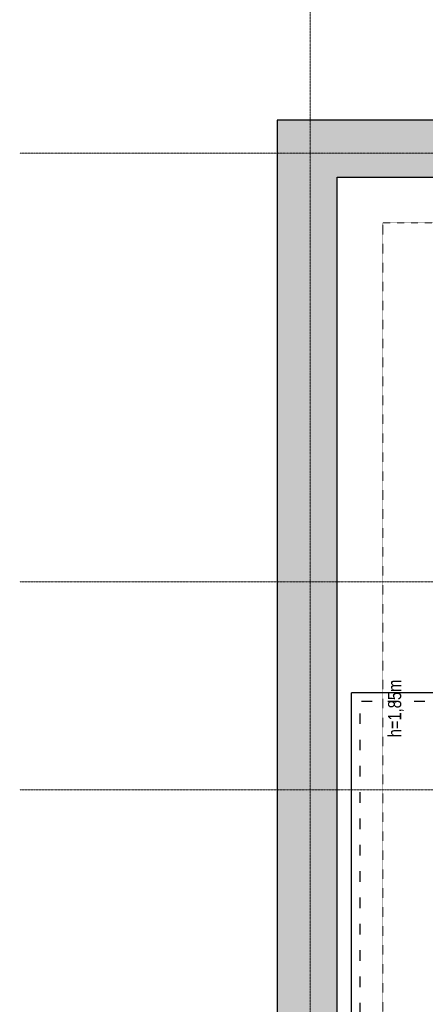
# Model space of a CAD drawing. Header units: inches. Extents: x -112469 to 885939, y -131046 to 286269.
# Tile 95 of 138: x 116171 to 120788, y -110309 to -99088. Entities that reach past the tile are written whole.
import ezdxf

# ---------------------------------------------------------------- set-up
doc = ezdxf.new("R2010")
doc.units = ezdxf.units.IN
doc.header["$MEASUREMENT"] = 0
for name, pattern in [('ACAD_ISO03W100', [30, 12, -18]), ('Aligning Line 1_8_', [0.635, 0.3175, -0.3175]), ('Linia siatki', [0.9925, 0.47, -0.2175, 0.0875, -0.2175])]:
    doc.linetypes.add(name, pattern=pattern)
for name, color, linetype, lineweight in [('_IS_CO powrót', 5, 'ACAD_ISO03W100', 30), ('_IS_CO zasilenie', 1, 'Continuous', 30), ('A-DETL', 251, 'Continuous', 9), ('A-WALL', 251, 'Continuous', 9), ('A-WALL-PATT', 254, 'Continuous', 25), ('G-ANNO-TEXT', 251, 'Continuous', 9), ('S-GRID', 251, 'Continuous', 9)]:
    doc.layers.add(name, color=color, linetype=linetype, lineweight=lineweight)
doc.styles.add('Arial_4', font='arial.ttf', dxfattribs={"width": 0.8, "height": 18})

# ---------------------------------------------------------------- blocks, each defined once
blk = doc.blocks.new('2 PIĘTRO')
at = {"layer": 'A-WALL-PATT', "lineweight": 9}
for points in [[(181533.54, -20075.71), (182213.54, -20075.71), (182213.54, -4345.71), (181533.54, -4345.71), (181533.54, -12547.09)], [(187053.54, -4995.71), (187053.54, -4345.71), (182213.54, -4345.71), (182213.54, -4995.71), (184767.22, -4995.71)]]:
    blk.add_hatch(color=251, dxfattribs=at).paths.add_polyline_path(points)
at = {"layer": 'A-DETL', "color": 251, "linetype": 'Aligning Line 1_8_'}
for p, q in [((182213.54, -4995.71), (182653.54, -4995.71)), ((182733.54, -5515.71), (187053.54, -5515.71)), ((182733.54, -5515.71), (182733.54, -18905.71))]:
    blk.add_line(p, q, dxfattribs=at)
at = {"layer": 'A-WALL', "color": 251, "lineweight": 25}
for p, q in [((188353.54, -4345.71), (181533.54, -4345.71)), ((181533.54, -4345.71), (181533.54, -20075.71)), ((182213.54, -4995.71), (187053.54, -4995.71)), ((182213.54, -19425.71), (182213.54, -4995.71))]:
    blk.add_line(p, q, dxfattribs=at)
at = {"layer": 'S-GRID', "color": 251, "linetype": 'Linia siatki'}
for p, q in [((181908.54, -349.63), (181908.54, -23392.42)), ((178601.56, -4720.71), (213831.77, -4720.71)), ((178601.56, -9605.71), (213831.77, -9605.71)), ((178601.56, -11975.71), (213831.77, -11975.71))]:
    blk.add_line(p, q, dxfattribs=at)
at = {"layer": 'G-ANNO-TEXT', "color": 251, "insert": (182794.47, -11378.1), "char_height": 150, "width": 1018.1431, "attachment_point": 1, "rotation": 90, "style": 'Arial_4'}
blk.add_mtext('h=1,85m', dxfattribs=at)

msp = doc.modelspace()

# ---------------------------------------------------------------- block references
msp.add_blockref('2 PIĘTRO', (-62430, -95888))

# ---------------------------------------------------------------- next in the draw order: linework, layer by layer
at = {"layer": '_IS_CO powrót', "ltscale": 10}
for p in [(120049, -115213), (128882, -106858)]:
    msp.add_line(p, (120049, -106858), dxfattribs=at)
at = {"layer": '_IS_CO zasilenie', "ltscale": 10}
for p in [(119949, -115313), (128832, -106758)]:
    msp.add_line(p, (119949, -106758), dxfattribs=at)

doc.saveas('drawing.dxf')
